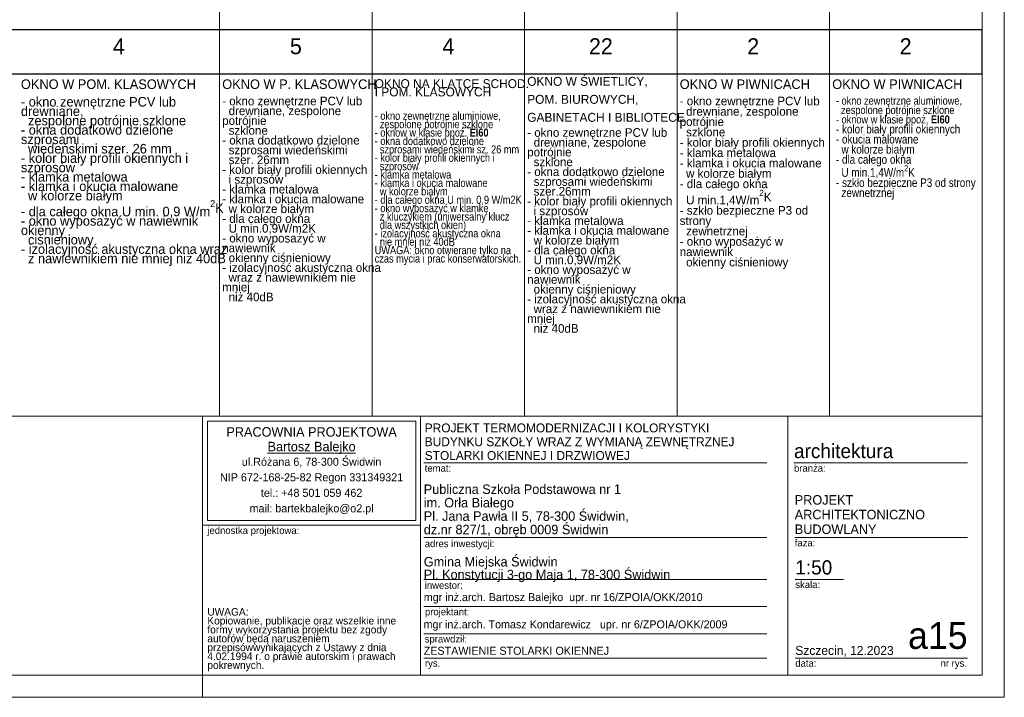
# Model space of a CAD drawing. Extents: x -11111 to 69739, y 5521 to 20371.
# Tile 5 of 19: x 22736 to 33789, y 5521 to 13129. Entities that reach past the tile are written whole.
import ezdxf

# ---------------------------------------------------------------- set-up
doc = ezdxf.new("R2010")
doc.units = 0
doc.header["$MEASUREMENT"] = 0
for name, color, linetype, lineweight in [('Arch opisy okien_Nr_Pióra__1', 7, 'Continuous', 25), ('Arch opisy_Nr_Pióra__1', 7, 'Continuous', 25), ('Arch opisy_Nr_Pióra__21', 7, 'Continuous', 13), ('Arch opisy_Nr_Pióra__7', 7, 'Continuous', 13), ('ARCH TABELA_Nr_Pióra__1', 7, 'Continuous', 25), ('ARCH TABELA_Nr_Pióra__21', 7, 'Continuous', 13), ('ARCH TABELA_Nr_Pióra__7', 7, 'Continuous', 13)]:
    doc.layers.add(name, color=color, linetype=linetype, lineweight=lineweight)
doc.styles.add('GENERATED_STYLE_10', font='txt')
doc.styles.add('GENERATED_STYLE_3', font='txt')
doc.styles.add('GENERATED_STYLE_4', font='txt')
doc.styles.add('GENERATED_STYLE_5', font='txt')
doc.styles.add('GENERATED_STYLE_6', font='txt')
doc.styles.add('GENERATED_STYLE_7', font='txt')

msp = doc.modelspace()

# ---------------------------------------------------------------- linework, layer by layer
at = {"layer": 'Arch opisy_Nr_Pióra__1', "linetype": 'Continuous'}
for p, q in [((14389.1, 13020.6), (33539.1, 13020.6)), ((33539.1, 12520.6), (33539.1, 13020.6)), ((14389.1, 12520.6), (33539.1, 12520.6))]:
    msp.add_line(p, q, dxfattribs=at)
at = {"layer": 'Arch opisy_Nr_Pióra__21', "linetype": 'Continuous'}
for p, q in [((24979.1, 20120.6), (24979.1, 8676.2)), ((26691.1, 20120.6), (26691.1, 8676.2)), ((28403.1, 20120.6), (28403.1, 8676.2)), ((30115.1, 20120.6), (30115.1, 8676.2)), ((31827.1, 20120.6), (31827.1, 8676.2)), ((33539.1, 5770.6), (33539.1, 20120.6)), ((33539.1, 8676.2), (14389.1, 8676.2)), ((33539.1, 5770.6), (14389.1, 5770.6))]:
    msp.add_line(p, q, dxfattribs=at)
at = {"layer": 'ARCH TABELA_Nr_Pióra__21', "linetype": 'Continuous'}
for p, q in [((33789.1, 20370.6), (33789.1, 5520.6)), ((24789.1, 8676.2), (33539.1, 8676.2)), ((24789.1, 5770.6), (24789.1, 8676.2)), ((24789.1, 7452.8), (24789.1, 8676.2)), ((24789.1, 8676.2), (27235.9, 8676.2)), ((24842.3, 8623), (27182.7, 8623)), ((24842.3, 7506), (24842.3, 8623)), ((27182.7, 7506), (27182.7, 8623)), ((27235.9, 8676.2), (27235.9, 5770.6)), ((27235.9, 7452.8), (27235.9, 8676.2)), ((31358.2, 8676.2), (31358.2, 5770.6)), ((33539.1, 8676.2), (33539.1, 5770.6)), ((27235.9, 5770.6), (27235.9, 8476.2)), ((27272, 8151.6), (31121.9, 8151.6)), ((31427.9, 8151.6), (33377.6, 8151.6)), ((24789.1, 7452.8), (27235.9, 7452.8)), ((24842.3, 7506), (27182.7, 7506)), ((27272, 7313.3), (31121.9, 7313.3)), ((31436.6, 7313.3), (33377.6, 7313.3)), ((27272, 6845), (31121.9, 6845)), ((31442.5, 6845), (31982.3, 6845)), ((27272, 6539.6), (31121.9, 6539.6)), ((27272, 6234.1), (31121.9, 6234.1)), ((27272, 5961.8), (31121.9, 5961.8)), ((31442.5, 5961.8), (32583.4, 5961.8)), ((32559.3, 5961.8), (33377.6, 5961.8)), ((24789.1, 5770.6), (27235.9, 5770.6)), ((24789.1, 5520.6), (24789.1, 5770.6)), ((24789.1, 5520.6), (24789.1, 5770.6)), ((24789.1, 5520.6), (24789.1, 5770.6)), ((33539.1, 5770.6), (27235.9, 5770.6)), ((33789.1, 5520.6), (12889.1, 5520.6))]:
    msp.add_line(p, q, dxfattribs=at)

# ---------------------------------------------------------------- texts
at = {"layer": 'Arch opisy okien_Nr_Pióra__1', "linetype": 'Continuous', "char_height": 180, "attachment_point": 2, "style": 'GENERATED_STYLE_3'}
for s, insert in [('{4}', (23849.1, 12920.9)), ('{5}', (25836.1, 12920.9)), ('{4}', (27548.1, 12920.9)), ('{22}', (29260.1, 12920.9)), ('{2}', (30970.1, 12920.9)), ('{2}', (32682.1, 12920.9))]:
    msp.add_mtext(s, dxfattribs=dict(at, insert=insert))
at = {"layer": 'Arch opisy_Nr_Pióra__1', "linetype": 'Continuous', "insert": (31899.1, 12265), "char_height": 90, "width": 1640, "attachment_point": 1, "line_spacing_factor": 0.701794, "style": 'GENERATED_STYLE_7'}
msp.add_mtext('\\A1;{\\fArial Narrow Europa Środkowa|b0|i0|c0|p34;- okno zewnętrzne aluminiowe,\\P  zespolone potrójnie szklone\\P- oknow w klasie ppoż. \\fArial Narrow Europa Środkowa|b1|i0|c0|p34;EI60\\P\\fArial Narrow Europa Środkowa|b0|i0|c0|p34;\\H1.077778x;- kolor biały profili okiennych  \\P- okucia malowane \\P  w kolorze białym\\P- dla całego okna \\P  U min.1,4W/m\\A1{\\H0.7x;\\S2^  ;}K \\P- szkło bezpieczne P3 od strony \\P  zewnetrznej}', dxfattribs=at)
at = {"layer": 'Arch opisy_Nr_Pióra__7', "linetype": 'Continuous', "attachment_point": 1}
for s, insert, char_height, width, line_spacing_factor, style in [('{OKNO W ŚWIETLICY, \\PPOM. BIUROWYCH, \\PGABINETACH I BIBLIOTECE}', (28433.1, 12486.7), 100, 2530, 1.211833, 'GENERATED_STYLE_10'), ('{OKNO NA KLATCE SCHOD.\\PI POM. KLASOWYCH}', (26721.1, 12461.1), 100, 1890, 0.558696, 'GENERATED_STYLE_10'), ('{- okno zewnętrzne PCV lub drewniane, \\P  zespolone potrójnie szklone\\P- okna dodatkowo dzielone szprosami\\P  wiedeńskimi szer. 26 mm\\P- kolor biały profili okiennych i szprosów  \\P- klamka metalowa\\P- klamka i okucia malowane \\P  w kolorze białym\\P- dla całego okna U min. 0,9 W/m\\A1{\\H0.7x;\\S2^  ;}K \\P- okno wyposażyć w nawiewnik okienny   \\P  ciśnieniowy\\P- izolacyjność akustyczna okna wraz \\P  z nawiewnikiem nie mniej niż 40dB}', (22749.1, 12261.4), 107.5, 2230, 0.588066, 'GENERATED_STYLE_7'), ('{- okno zewnętrzne PCV lub \\P  drewniane, zespolone potrójnie \\P  szklone\\P- okna dodatkowo dzielone \\P  szprosami wiedeńskimi \\P  szer. 26mm\\P- kolor biały profili okiennych \\P  i szprosów  \\P- klamka metalowa\\P- klamka i okucia malowane \\P  w kolorze białym\\P- dla całego okna \\P  U min.0,9W/m2K \\P- okno wyposażyć w nawiewnik \\P  okienny ciśnieniowy\\P- izolacyjność akustyczna okna \\P  wraz z nawiewnikiem nie mniej \\P  niż 40dB}', (25009.1, 12264.5), 97, 1682, 0.680248, 'GENERATED_STYLE_7'), ('{- okno zewnętrzne PCV lub \\P  drewniane, zespolone potrójnie \\P  szklone\\P- kolor biały profili okiennych  \\P- klamka metalowa\\P- klamka i okucia malowane \\P  w kolorze białym\\P- dla całego okna \\P  U min.1,4W/m\\A1{\\H0.7x;\\S2^  ;}K \\P- szkło bezpieczne P3 od strony \\P  zewnetrznej\\P- okno wyposażyć w nawiewnik \\P  okienny ciśnieniowy}', (30145.1, 12264.5), 97, 1682, 0.71861, 'GENERATED_STYLE_7'), ('\\A1;{\\fArial Narrow Europa Środkowa|b0|i0|c0|p34;- okno zewnętrzne aluminiowe,\\P  zespolone potrójnie szklone\\P- oknow w klasie ppoż. \\fArial Narrow Europa Środkowa|b1|i0|c0|p34;EI60 \\P\\fArial Narrow Europa Środkowa|b0|i0|c0|p34;- okna dodatkowo dzielone \\P  szprosami wiedeńskimi sz. 26 mm\\P- kolor biały profili okiennych i \\P  szprosów  \\P- klamka metalowa\\P- klamka i okucia malowane\\P  w kolorze białym\\P- dla całego okna U min. 0,9 W/m2K \\P- okno wyposażyć w klamkę \\P  z kluczykiem (uniwersalny klucz \\P  dla wszystkich okien)\\P- izolacyjność akustyczna okna\\P  nie mniej niż 40dB\\PUWAGA: okno otwierane tylko na czas mycia i prac konserwatorskich.}', (26721.1, 12095.1), 90, 1682, 0.628425, 'GENERATED_STYLE_7'), ('{- okno zewnętrzne PCV lub \\P  drewniane, zespolone potrójnie \\P  szklone\\P- okna dodatkowo dzielone \\P  szprosami wiedeńskimi \\P  szer.26mm\\P- kolor biały profili okiennych \\P  i szprosów  \\P- klamka metalowa\\P- klamka i okucia malowane \\P  w kolorze białym\\P- dla całego okna \\P  U min.0,9W/m2K \\P- okno wyposażyć w nawiewnik \\P  okienny ciśnieniowy\\P- izolacyjność akustyczna okna \\P  wraz z nawiewnikiem nie mniej \\P  niż 40dB}', (28433.1, 11910.9), 97, 1682, 0.680248, 'GENERATED_STYLE_7')]:
    msp.add_mtext(s, dxfattribs=dict(at, insert=insert, char_height=char_height, width=width, line_spacing_factor=line_spacing_factor, style=style))
at = {"layer": 'Arch opisy_Nr_Pióra__7', "linetype": 'Continuous', "char_height": 107.5, "attachment_point": 1, "style": 'GENERATED_STYLE_10'}
for s, insert in [('{OKNO W POM. KLASOWYCH}', (22749.1, 12458.8)), ('{OKNO W P. KLASOWYCH}', (25009.1, 12458.8)), ('{OKNO W PIWNICACH}', (30145.1, 12458.8)), ('{OKNO W PIWNICACH}', (31857.1, 12458.8))]:
    msp.add_mtext(s, dxfattribs=dict(at, insert=insert))
at = {"layer": 'ARCH TABELA_Nr_Pióra__1', "linetype": 'Continuous'}
for s, insert, char_height, attachment_point, line_spacing_factor, style in [('{\\pt11271.2;PROJEKT TERMOMODERNIZACJI I KOLORYSTYKI\\P\\pt11271.2;BUDYNKU SZKOŁY WRAZ Z WYMIANĄ ZEWNĘTRZNEJ \\P\\pt11271.2;STOLARKI OKIENNEJ I DRZWIOWEJ }', (27282.7, 8184.2), 100, 7, 0.928963, 'GENERATED_STYLE_5'), ('{Publiczna Szkoła Podstawowa nr 1\\Pim. Orła Białego\\PPl. Jana Pawła II 5, 78-300 Świdwin, \\Pdz.nr 827/1, obręb 0009 Świdwin}', (27272, 7319.2), 106.383, 7, 0.850494, 'GENERATED_STYLE_4'), ('{PROJEKT \\PARCHITEKTONICZNO\\PBUDOWLANY}', (31436.6, 7790.7), 106.42, 1, 0.9285, 'GENERATED_STYLE_4'), ('{Gmina Miejska Świdwin\\PPl. Konstytucji 3-go Maja 1, 78-300 Świdwin}', (27272, 6814.4), 106.383, 7, 0.807442, 'GENERATED_STYLE_4'), ('{\\PZESTAWIENIE STOLARKI OKIENNEJ}', (27272, 6244.7), 90, 1, 1.043016, 'GENERATED_STYLE_5')]:
    msp.add_mtext(s, dxfattribs=dict(at, insert=insert, char_height=char_height, attachment_point=attachment_point, line_spacing_factor=line_spacing_factor, style=style))
at = {"layer": 'ARCH TABELA_Nr_Pióra__7', "linetype": 'Continuous', "insert": (26012.5, 8553.8), "char_height": 106.383, "attachment_point": 2, "line_spacing_factor": 0.926719, "style": 'GENERATED_STYLE_6'}
msp.add_mtext('{PRACOWNIA PROJEKTOWA\\P\\LBartosz Balejko}', dxfattribs=at)
at = {"layer": 'ARCH TABELA_Nr_Pióra__7', "linetype": 'Continuous', "style": 'GENERATED_STYLE_4'}
for s, insert, char_height, attachment_point in [('{architektura}', (31427.9, 8365.9), 159.58, 1), ('{temat:}', (27282.7, 8133.4), 79.79, 1), ('{branża:}', (31427.9, 8133.4), 79.79, 1), ('{jednostka projektowa:}', (24842.3, 7434.6), 79.79, 1), ('{faza:}', (31436.6, 7295.1), 79.79, 1), ('{adres inwestycji:}', (27282.7, 7286.5), 79.79, 1), ('{1:50}', (31442.5, 7059.3), 159.58, 1), ('{inwestor:}', (27282.7, 6818.2), 79.79, 1), ('{skala:}', (31442.5, 6826.8), 79.79, 1), ('{mgr inż.arch. Bartosz Balejko  upr. nr 16/ZPOIA/OKK/2010}', (27272, 6690.5), 90, 1), ('{projektant:}', (27284.9, 6521.3), 79.79, 1), ('{mgr inż.arch. Tomasz Kondarewicz   upr. nr 6/ZPOIA/OKK/2009}', (27269.8, 6385.1), 90, 1), ('{a15}', (33377.6, 6364.7), 300, 3), ('{sprawdził:}', (27282.7, 6215.9), 79.79, 1), ('{Szczecin, 12.2023}', (31442.5, 6097.5), 101.064, 1), ('{rys.}', (27284.9, 5943.6), 79.79, 1), ('{data:}', (31442.5, 5943.6), 79.79, 1), ('{nr rys.}', (33073.6, 5943.6), 79.79, 1)]:
    msp.add_mtext(s, dxfattribs=dict(at, insert=insert, char_height=char_height, attachment_point=attachment_point))
for s, insert, char_height, width, attachment_point, line_spacing_factor in [('{ul.Różana 6, 78-300 Świdwin\\PNIP 672-168-25-82 Regon 331349321\\Ptel.: +48 501 059 462\\Pmail: bartekbalejko@o2.pl}', (26012.5, 8210.6), 90.426, 2340.426, 2, 1.156383), ('{UWAGA:\\PKopiowanie, publikacje oraz wszelkie inne formy wykorzystania projektu bez zgody autorów będą naruszeniem przepisówwynikających z Ustawy z dnia 4.02.1994 r. o prawie autorskim i prawach pokrewnych.}', (24842.3, 6523.2), 85.1064, 2241.704, 1, 0.703415)]:
    msp.add_mtext(s, dxfattribs=dict(at, insert=insert, char_height=char_height, width=width, attachment_point=attachment_point, line_spacing_factor=line_spacing_factor))

doc.saveas('drawing.dxf')
